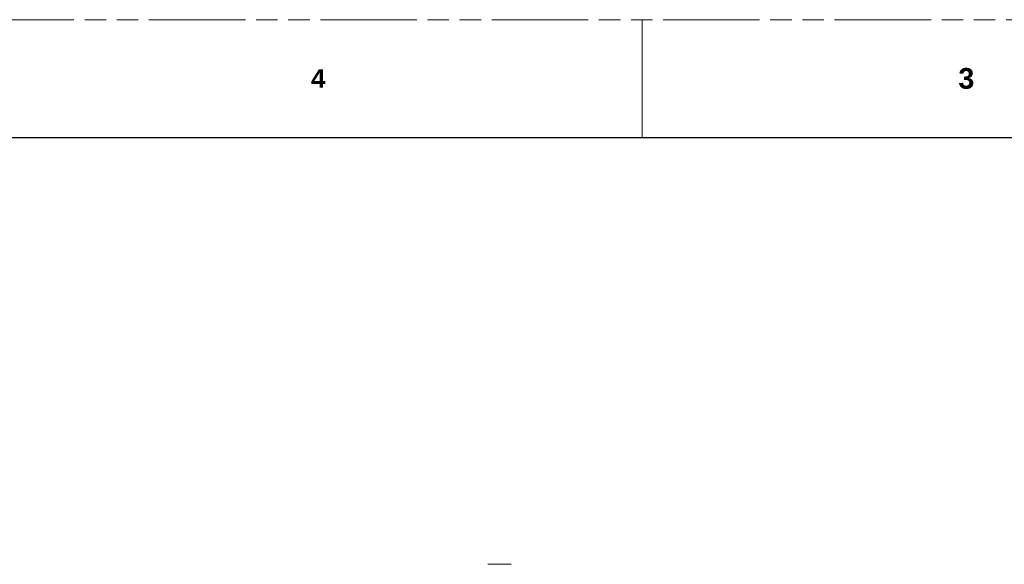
# Model space of a CAD drawing. Header units: millimetres. Extents: x 3925 to 5043, y -86 to 778.
# Tile 26 of 27: x 4489 to 4702, y 660 to 778. Entities that reach past the tile are written whole.
import ezdxf

# ---------------------------------------------------------------- set-up
doc = ezdxf.new("R2010")
doc.units = ezdxf.units.MM
doc.header["$LTSCALE"] = 46.255
doc.linetypes.add('PHANTOM', pattern=[0.8, 0.45, -0.05, 0.1, -0.05, 0.1, -0.05])
doc.layers.get('0').update_dxf_attribs({"linetype": 'CONTINUOUS'})
doc.layers.add('PJ-LENS-A23-DXF_CONTINUOUS_LINE', color=7, linetype='CONTINUOUS')
doc.styles.add('SLDTEXTSTYLE0', font='arialbd.ttf', dxfattribs={"height": 5.5})

msp = doc.modelspace()

# ---------------------------------------------------------------- linework, layer by layer
at = {"color": 7, "linetype": 'PHANTOM', "lineweight": 0}
msp.add_line((3924.911, 777.561), (5042.511, 777.561), dxfattribs=at)
at = {"color": 7, "linetype": 'Continuous', "lineweight": 0}
msp.add_line((4623.411, 777.561), (4623.411, 752.161), dxfattribs=at)
at = {"color": 7, "linetype": 'Continuous', "lineweight": 30}
msp.add_line((3937.611, 752.161), (5029.811, 752.161), dxfattribs=at)
at = {"layer": 'PJ-LENS-A23-DXF_CONTINUOUS_LINE', "color": 7, "linetype": 'Continuous', "lineweight": 0}
msp.add_line((4590.151, 660.099), (4595.151, 660.099), dxfattribs=at)

# ---------------------------------------------------------------- texts
at = {"color": 7, "linetype": 'Continuous', "lineweight": 0, "attachment_point": 1, "style": 'SLDTEXTSTYLE0'}
for s, insert, char_height in [('4', (4551.974, 766.89), 3.969), ('3', (4691.706, 767.133), 4.445)]:
    msp.add_mtext(s, dxfattribs=dict(at, insert=insert, char_height=char_height))

doc.saveas('drawing.dxf')
